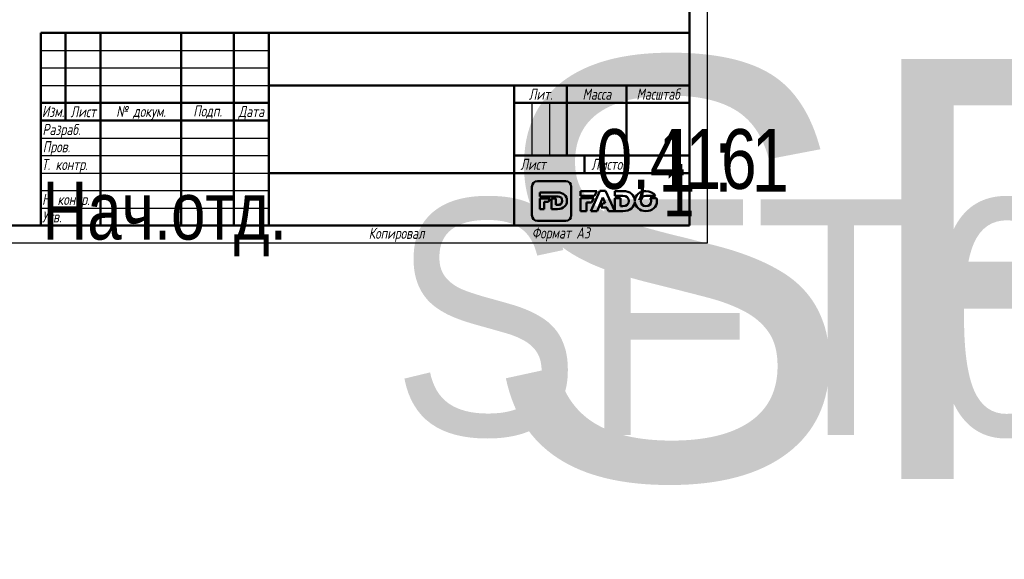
# Model space of a CAD drawing. Header units: millimetres. Extents: x -472 to 1482, y -90 to 369.
# Tile 6 of 10: x 224 to 505, y -90 to 64. Entities that reach past the tile are written whole.
import ezdxf
from ezdxf.enums import TextEntityAlignment as Align

# ---------------------------------------------------------------- set-up
doc = ezdxf.new("R2018")
doc.units = ezdxf.units.MM
for name, color, linetype, lineweight in [('Заголовок (ГОСТ)', 7, 'Continuous', 50), ('Кромка (ГОСТ)', 7, 'Continuous', 50), ('Эскизная геометрия (ГОСТ)', 7, 'Continuous', 50)]:
    doc.layers.add(name, color=color, linetype=linetype, lineweight=lineweight)
doc.styles.get("Standard").update_dxf_attribs({"font": 'GOST Common Italic.ttf'})
doc.styles.add('Альтернативный текст (ГОСТ)', font='txt', dxfattribs={"width": 0.8})

# ---------------------------------------------------------------- blocks, each defined once
blk = doc.blocks.new('Основные надписи ГОСТ - Форма 1')
at = {"layer": 'Заголовок (ГОСТ)'}
for p, q in [((0, 55), (185, 55)), ((0, 0), (0, 55)), ((0, 0), (0, 55)), ((7, 55), (7, 30)), ((17, 55), (17, 0)), ((40, 55), (40, 0)), ((55, 55), (55, 0)), ((65, 55), (65, 0)), ((185, 0), (185, 55)), ((65, 40), (185, 40)), ((135, 40), (135, 0)), ((150, 40), (150, 20)), ((167, 40), (167, 20)), ((0, 35), (65, 35)), ((135, 35), (185, 35)), ((0, 30), (65, 30)), ((135, 20), (185, 20)), ((155, 20), (155, 15)), ((65, 15), (185, 15)), ((185, 0), (0, 0))]:
    blk.add_line(p, q, dxfattribs=at)
at = {"layer": 'Заголовок (ГОСТ)', "linetype": 'Continuous', "lineweight": 25}
for p, q in [((0, 50), (65, 50)), ((0, 45), (65, 45)), ((0, 40), (65, 40)), ((140, 35), (140, 20)), ((145, 35), (145, 20)), ((0, 25), (65, 25)), ((0, 20), (65, 20)), ((0, 15), (65, 15)), ((0, 10), (65, 10)), ((0, 5), (65, 5))]:
    blk.add_line(p, q, dxfattribs=at)
at = {"layer": 'Заголовок (ГОСТ)', "char_height": 3.17, "style": 'Альтернативный текст (ГОСТ)'}
for s, insert, width, attachment_point in [('\\fGOST Common|b0|i1;\\H3.1700;Масштаб', (176.02, 37.53), 17.8316, 5), ('\\fGOST Common|b0|i1;\\H3.1700;Лит.', (142.52, 37.49), 14.9766, 5), ('\\fGOST Common|b0|i1;\\H3.1700;Масса', (158.55, 37.51), 16.9878, 5), ('\\fGOST Common|b0|i1;\\H3.1700;Изм.', (3.5, 32.56), 6.9635, 5), ('\\fGOST Common|b0|i1;\\H3.1700;Лист', (12.1, 32.5), 10.0029, 5), ('\\A0;\\fGOST Common|b0|i1;\\H3.1700;№ докум.', (28.58, 32.16), 22.9069, 5), ('\\fGOST Common|b0|i1;\\H3.1700;Подп.', (47.56, 32.45), 14.879, 5), ('\\fGOST Common|b0|i1;\\H3.1700;Дата', (60.02, 32.24), 9.9614, 5), ('\\fGOST Common|b0|i1;\\H3.1700;Разраб.', (0.47, 27), 16.9971, 4), ('\\fGOST Common|b0|i1;\\H3.1700;Пров.', (0.56, 22.08), 17.0192, 4), ('\\A0;\\fGOST Common|b0|i1;\\H3.1700;Т. контр.', (0.23, 17.01), 16.9554, 4), ('\\fGOST Common|b0|i1;\\H3.1700;Лист', (140.37, 17.5), 10.5071, 5), ('\\A1;', (150.6, 17.54), 8.8313, 5), ('\\fGOST Common|b0|i1;\\H3.1700;Листов', (162.21, 17.5), 14.3668, 5), ('\\fGOST Common|b0|i1;\\H3.1700;Н. контр.', (0.36, 7.05), 16.9999, 4), ('\\fGOST Common|b0|i1;\\H3.1700;Утв.', (0.34, 2.52), 17.0083, 4), ('\\fGOST Common|b0|i1;\\H3.1700;Копировал', (93.48, -0.59), 19.7871, 1)]:
    blk.add_mtext(s, dxfattribs=dict(at, insert=insert, width=width, attachment_point=attachment_point))
at = {"layer": 'Заголовок (ГОСТ)', "lineweight": 30, "flags": 104}
for tag, height, width, p in [('Изм1', 2.89, 0.7, (3.51, 52.52)), ('Лист1', 2.89, 0.7, (12.03, 52.52)), ('Докум1', 2.89, 0.7, (28.54, 52.48)), ('Изм2', 2.89, 0.7, (3.5, 47.52)), ('Лист2', 2.89, 0.7, (12.01, 47.5)), ('Докум2', 2.89, 0.7, (28.53, 47.5)), ('Изм3', 2.89, 0.7, (3.5, 42.5)), ('Лист3', 2.89, 0.7, (12.01, 42.51)), ('Докум3', 2.89, 0.7, (28.51, 42.48)), ('Изм4', 2.89, 0.7, (3.51, 37.5)), ('Лист4', 2.89, 0.7, (12, 37.53)), ('Докум4', 2.89, 0.7, (28.51, 37.52)), ('НАИМЕНОВАНИЕ', 5, 0.8, (100.03, 29.98)), ('Литера', 3.5, 0.8, (137.52, 27.25)), ('Литера2', 3.5, 0.8, (142.51, 27.22)), ('Литера3', 3.5, 0.8, (147.52, 27.21)), ('Масса', 3.5, 0.8, (158.47, 27.53)), ('Масштаб', 3.5, 0.8, (176, 27.6)), ('Тип_документа', 3.17, 0.8, (100.08, 17.56)), ('Листов', 3.17, 0.8, (177.46, 17.58)), ('Материал_Класс', 3.5, 0.9, (100, 7.5))]:
    blk.add_attdef(tag, text='', height=height, dxfattribs=dict(at, width=width)).set_placement(p, align=Align.MIDDLE_CENTER)
for tag, height, width, p in [('Подп1', 2.89, 0.7, (40.01, 52.51)), ('Дата1', 2, 0.7, (55.01, 52.51)), ('Подп2', 2.89, 0.7, (40.01, 47.5)), ('Дата2', 2, 0.7, (55.01, 47.49)), ('Подп3', 2.89, 0.7, (40.01, 42.51)), ('Дата3', 2, 0.7, (55.02, 42.52)), ('Подп4', 2.89, 0.7, (40.01, 37.51)), ('Дата4', 2, 0.7, (55.02, 37.51)), ('АВТОР', 3.17, 0.8, (17.41, 27.49)), ('Разработал_Подп.', 2.89, 0.7, (40.05, 27.51)), ('ДАТА_СОЗДАНИЯ', 2, 0.7, (55.01, 27.51)), ('ПРОВЕРИЛ', 3.17, 0.8, (17.41, 22.53)), ('Проверил_Подп.', 2.89, 0.7, (40.05, 22.52)), ('ДАТА_ПРОВЕРКИ', 2, 0.7, (55.02, 22.51)), ('ТЕХНОЛОГ', 3.17, 0.8, (17.33, 17.54)), ('Технолог_Подп.', 2.89, 0.7, (40.05, 17.51)), ('Технолог_Дата', 2, 0.7, (55.01, 17.5)), ('Должность_руководителя', 3.17, 0.8, (0.52, 12.51)), ('НАЧ._ОТДЕЛА', 3.17, 0.8, (17.46, 12.45)), ('Руководитель_Подп.', 2.89, 0.7, (40.01, 12.5)), ('Руководитель_Дата', 2, 0.7, (55.01, 12.51)), ('НОРМОКОНТРОЛЬ', 3.17, 0.8, (17.37, 7.48)), ('Нормоконтроль_Подп.', 2.89, 0.7, (40.05, 7.52)), ('ДАТА_НОРМОКОНТРОЛЯ', 2, 0.7, (55.02, 7.51)), ('УТВЕРДИЛ', 3.17, 0.8, (17.4, 2.51)), ('Утвердил_Подп.', 2.89, 0.7, (40.05, 2.51)), ('ДАТА_УТВЕРЖДЕНИЯ', 2, 0.7, (55.01, 2.5))]:
    blk.add_attdef(tag, text='', height=height, dxfattribs=dict(at, width=width)).set_placement(p, align=Align.MIDDLE_LEFT)
for tag, height, p in [('ОБОЗНАЧЕНИЕ', 5, (125.33, 47.56)), ('ОРГАНИЗАЦИЯ', 3.5, (160.02, 7.6))]:
    blk.add_attdef(tag, text='', height=height, dxfattribs=at).set_placement(p, align=Align.MIDDLE_CENTER)
at = {"layer": 'Заголовок (ГОСТ)', "lineweight": 30, "width": 0.9, "flags": 104}
for tag, p in [('Материал_Наим.', (133.71, 9.75)), ('Материал_ГОСТ', (134.04, 4.06))]:
    blk.add_attdef(tag, text='', height=3.5, dxfattribs=at).set_placement(p, align=Align.MIDDLE_RIGHT)
blk = doc.blocks.new('Рамки ГОСТ_ граница 297x420')
at = {"layer": 'Кромка (ГОСТ)', "lineweight": 25}
for p, q in [((420, 297), (420, 0)), ((420, 0), (0, 0))]:
    blk.add_line(p, q, dxfattribs=at)
at = {"layer": 'Кромка (ГОСТ)'}
for p, q in [((415, 5), (415, 292)), ((20, 5), (415, 5))]:
    blk.add_line(p, q, dxfattribs=at)
at = {"layer": 'Кромка (ГОСТ)', "insert": (370, 4.5), "char_height": 3.17, "attachment_point": 1, "style": 'Альтернативный текст (ГОСТ)'}
blk.add_mtext('\\A1;\\fGOST Common|b0|i1;\\H3.1700;Формат A3', dxfattribs=at)

msp = doc.modelspace()

# ---------------------------------------------------------------- linework, layer by layer
at = {"layer": 'Эскизная геометрия (ГОСТ)', "linetype": 'Continuous'}
for p, q in [((379.702, 17.688), (371.602, 17.688)), ((370.044, 16.115), (370.044, 7.945)), ((372.249, 14.47), (372.249, 13.321)), ((377.375, 14.47), (372.249, 14.47)), ((381.261, 7.945), (381.261, 16.115)), ((372.249, 13.321), (377.395, 13.321)), ((372.249, 12.784), (372.249, 9.741)), ((375.162, 12.784), (372.249, 12.784)), ((373.549, 9.741), (373.549, 11.756)), ((373.549, 11.756), (374.726, 11.756)), ((374.726, 11.756), (375.162, 12.784)), ((376.866, 12.784), (375.566, 12.784)), ((375.566, 12.784), (375.566, 9.741)), ((376.866, 10.903), (376.866, 12.784)), ((372.249, 9.741), (373.549, 9.741)), ((375.566, 9.741), (377.348, 9.741)), ((377.395, 10.903), (376.866, 10.903)), ((371.602, 6.373), (379.702, 6.373))]:
    msp.add_line(p, q, dxfattribs=at)
at = {"layer": 'Эскизная геометрия (ГОСТ)'}
for p, q in [((383.881, 14.884), (383.881, 13.489)), ((388.537, 14.884), (383.881, 14.884)), ((389.421, 14.926), (386.839, 9.145)), ((387.914, 13.489), (388.537, 14.884)), ((391.041, 14.926), (389.421, 14.926)), ((393.625, 9.145), (391.041, 14.926)), ((393.625, 14.883), (393.625, 13.489)), ((395.965, 14.883), (393.625, 14.883)), ((383.881, 13.489), (387.914, 13.489)), ((383.881, 12.87), (383.881, 9.144)), ((387.637, 12.87), (383.881, 12.87)), ((385.561, 9.144), (385.561, 11.559)), ((385.561, 11.559), (387.051, 11.559)), ((387.051, 11.559), (387.637, 12.87)), ((388.606, 9.145), (390.219, 13.039)), ((390.238, 11.407), (389.731, 10.169)), ((390.219, 13.039), (390.895, 11.407)), ((390.895, 11.407), (390.238, 11.407)), ((393.625, 13.489), (395.991, 13.489)), ((393.625, 12.87), (393.625, 9.146)), ((395.306, 12.87), (393.625, 12.87)), ((395.306, 10.555), (395.306, 12.87)), ((399.39, 12.123), (399.386, 12.123)), ((399.386, 11.93), (399.389, 11.93)), ((402.528, 13.502), (405.247, 13.502)), ((405.547, 12.865), (403.766, 12.865)), ((383.881, 9.144), (385.561, 9.144)), ((386.839, 9.145), (388.606, 9.145)), ((389.731, 10.169), (391.38, 10.169)), ((391.38, 10.169), (391.822, 9.145)), ((391.822, 9.145), (393.625, 9.145)), ((393.625, 9.146), (395.93, 9.146)), ((395.991, 10.555), (395.306, 10.555))]:
    msp.add_line(p, q, dxfattribs=at)
at = {"layer": 'Эскизная геометрия (ГОСТ)', "linetype": 'Continuous'}
for points in [[(371.602, 17.688), (370.743, 17.688), (370.044, 16.983), (370.044, 16.115)], [(381.261, 16.115), (381.261, 16.983), (380.562, 17.688), (379.702, 17.688)], [(380.021, 12.119), (380.021, 13.497), (379.05, 14.47), (377.375, 14.47)], [(377.348, 9.741), (379.036, 9.741), (380.021, 10.755), (380.021, 12.119)], [(377.395, 13.321), (378.172, 13.321), (378.688, 12.869), (378.688, 12.112)], [(378.688, 12.112), (378.688, 11.337), (378.172, 10.903), (377.395, 10.903)], [(370.044, 7.945), (370.044, 7.076), (370.743, 6.373), (371.602, 6.373)], [(379.702, 6.373), (380.562, 6.373), (381.261, 7.076), (381.261, 7.945)]]:
    msp.add_open_spline(points, degree=3, dxfattribs=at)
at = {"layer": 'Эскизная геометрия (ГОСТ)'}
for points in [[(399.386, 12.123), (399.34, 13.747), (398.091, 14.883), (395.965, 14.883)], [(402.543, 14.884), (400.784, 14.884), (399.453, 13.659), (399.39, 12.123)], [(405.247, 13.502), (404.714, 14.334), (403.729, 14.884), (402.543, 14.884)], [(395.93, 9.146), (398.07, 9.146), (399.336, 10.325), (399.386, 11.93)], [(395.991, 13.489), (396.995, 13.489), (397.664, 12.941), (397.664, 12.023)], [(397.664, 12.023), (397.664, 11.08), (396.995, 10.555), (395.991, 10.555)], [(399.389, 11.93), (399.432, 10.364), (400.754, 9.135), (402.528, 9.135)], [(401.05, 12.009), (401.05, 12.823), (401.642, 13.502), (402.528, 13.502)], [(402.543, 10.517), (401.659, 10.517), (401.05, 11.211), (401.05, 12.009)], [(402.528, 9.135), (404.33, 9.135), (405.683, 10.422), (405.683, 12.009)], [(404.029, 12.009), (404.029, 11.196), (403.437, 10.517), (402.543, 10.517)], [(403.766, 12.865), (403.935, 12.62), (404.029, 12.322), (404.029, 12.009)], [(405.683, 12.009), (405.683, 12.308), (405.636, 12.595), (405.547, 12.865)]]:
    msp.add_open_spline(points, degree=3, dxfattribs=at)

# ---------------------------------------------------------------- block references
msp.add_blockref('Рамки ГОСТ_ граница 297x420', (0, 0))
ref = msp.add_blockref('Основные надписи ГОСТ - Форма 1', (230, 5))
lines = msp.add_mtext('\\W0.8000;Нач.отд.', dxfattribs={"layer": 'Заголовок (ГОСТ)', "insert": (230.522, 17.514), "char_height": 16.47596, "attachment_point": 1})
ref.add_attrib('Должность_руководителя', '', (230.522, 17.514), dxfattribs={"flags": 104}).embed_mtext(lines)
lines = msp.add_mtext('\\W0.8000;', dxfattribs={"layer": 'Заголовок (ГОСТ)', "insert": (247.411, 32.488), "char_height": 22.5926, "attachment_point": 1})
ref.add_attrib('АВТОР', '', (247.411, 32.488), dxfattribs={"flags": 104}).embed_mtext(lines)
lines = msp.add_mtext('\\W0.8000;', dxfattribs={"layer": 'Заголовок (ГОСТ)', "insert": (247.408, 27.526), "char_height": 22.5517, "attachment_point": 1})
ref.add_attrib('ПРОВЕРИЛ', '', (247.408, 27.526), dxfattribs={"flags": 104}).embed_mtext(lines)
lines = msp.add_mtext('\\W0.8000;', dxfattribs={"layer": 'Заголовок (ГОСТ)', "insert": (247.334, 22.543), "char_height": 22.671, "attachment_point": 1})
ref.add_attrib('ТЕХНОЛОГ', '', (247.334, 22.543), dxfattribs={"flags": 104}).embed_mtext(lines)
lines = msp.add_mtext('\\W0.8000;', dxfattribs={"layer": 'Заголовок (ГОСТ)', "insert": (247.462, 17.446), "char_height": 22.555, "attachment_point": 1})
ref.add_attrib('НАЧ._ОТДЕЛА', '', (247.462, 17.446), dxfattribs={"flags": 104}).embed_mtext(lines)
lines = msp.add_mtext('\\W0.8000;', dxfattribs={"layer": 'Заголовок (ГОСТ)', "insert": (247.375, 12.481), "char_height": 22.669, "attachment_point": 1})
ref.add_attrib('НОРМОКОНТРОЛЬ', '', (247.375, 12.481), dxfattribs={"flags": 104}).embed_mtext(lines)
lines = msp.add_mtext('\\W0.8000;', dxfattribs={"layer": 'Заголовок (ГОСТ)', "insert": (247.401, 7.507), "char_height": 22.613, "attachment_point": 1})
ref.add_attrib('УТВЕРДИЛ', '', (247.401, 7.507), dxfattribs={"flags": 104}).embed_mtext(lines)
lines = msp.add_mtext('SFT04_NEW 32 ', dxfattribs={"layer": 'Заголовок (ГОСТ)', "insert": (355.326, 52.559), "char_height": 119.84296, "attachment_point": 1})
ref.add_attrib('ОБОЗНАЧЕНИЕ', '', (355.326, 52.559), dxfattribs={"flags": 104}).embed_mtext(lines)
lines = msp.add_mtext('\\W0.8000;', dxfattribs={"layer": 'Заголовок (ГОСТ)', "insert": (330.031, 34.975), "char_height": 69.6093, "attachment_point": 1})
ref.add_attrib('НАИМЕНОВАНИЕ', '', (330.031, 34.975), dxfattribs={"flags": 104}).embed_mtext(lines)
lines = msp.add_mtext('\\W0.8000;', dxfattribs={"layer": 'Заголовок (ГОСТ)', "insert": (330.078, 22.558), "char_height": 69.7033, "attachment_point": 1})
ref.add_attrib('Тип_документа', '', (330.078, 22.558), dxfattribs={"flags": 104}).embed_mtext(lines)
lines = msp.add_mtext('\\W0.9000;SFT04_NEW 32 29.05.2020', dxfattribs={"layer": 'Заголовок (ГОСТ)', "insert": (330, 12.5), "char_height": 67.25762, "attachment_point": 1})
ref.add_attrib('Материал_Класс', '', (330, 12.5), dxfattribs={"flags": 104}).embed_mtext(lines)
lines = msp.add_mtext('\\W0.9000;', dxfattribs={"layer": 'Заголовок (ГОСТ)', "insert": (363.707, 14.751), "char_height": 66.9754, "attachment_point": 1})
ref.add_attrib('Материал_Наим.', '', (363.707, 14.751), dxfattribs={"flags": 104}).embed_mtext(lines)
lines = msp.add_mtext('\\W0.9000;', dxfattribs={"layer": 'Заголовок (ГОСТ)', "insert": (364.04, 9.057), "char_height": 66.7532, "attachment_point": 1})
ref.add_attrib('Материал_ГОСТ', '', (364.04, 9.057), dxfattribs={"flags": 104}).embed_mtext(lines)
lines = msp.add_mtext('\\W0.8000;', dxfattribs={"layer": 'Заголовок (ГОСТ)', "insert": (367.52, 32.251), "char_height": 5.0288, "attachment_point": 1})
ref.add_attrib('Литера', '', (367.52, 32.251), dxfattribs={"flags": 104}).embed_mtext(lines)
lines = msp.add_mtext('\\W0.8000;', dxfattribs={"layer": 'Заголовок (ГОСТ)', "insert": (372.512, 32.221), "char_height": 5.0288, "attachment_point": 1})
ref.add_attrib('Литера2', '', (372.512, 32.221), dxfattribs={"flags": 104}).embed_mtext(lines)
lines = msp.add_mtext('\\W0.8000;', dxfattribs={"layer": 'Заголовок (ГОСТ)', "insert": (377.518, 32.211), "char_height": 5.017, "attachment_point": 1})
ref.add_attrib('Литера3', '', (377.518, 32.211), dxfattribs={"flags": 104}).embed_mtext(lines)
lines = msp.add_mtext('\\W0.8000;0,416', dxfattribs={"layer": 'Заголовок (ГОСТ)', "insert": (388.469, 32.533), "char_height": 17.04355, "attachment_point": 1})
ref.add_attrib('Масса', '', (388.469, 32.533), dxfattribs={"flags": 104}).embed_mtext(lines)
lines = msp.add_mtext('\\W0.8000;1 : 1', dxfattribs={"layer": 'Заголовок (ГОСТ)', "insert": (405.997, 32.603), "char_height": 17.94756, "attachment_point": 1})
ref.add_attrib('Масштаб', '', (405.997, 32.603), dxfattribs={"flags": 104}).embed_mtext(lines)
lines = msp.add_mtext('\\W0.8000;1', dxfattribs={"layer": 'Заголовок (ГОСТ)', "insert": (407.459, 22.579), "char_height": 14.9653, "attachment_point": 1})
ref.add_attrib('Листов', '', (407.459, 22.579), dxfattribs={"flags": 104}).embed_mtext(lines)
lines = msp.add_mtext('\\W0.7000;', dxfattribs={"layer": 'Заголовок (ГОСТ)', "insert": (285.012, 57.513), "char_height": 9.9845, "attachment_point": 1})
ref.add_attrib('Дата1', '', (285.012, 57.513), dxfattribs={"flags": 104}).embed_mtext(lines)
lines = msp.add_mtext('\\W0.7000;', dxfattribs={"layer": 'Заголовок (ГОСТ)', "insert": (285.012, 52.491), "char_height": 9.9845, "attachment_point": 1})
ref.add_attrib('Дата2', '', (285.012, 52.491), dxfattribs={"flags": 104}).embed_mtext(lines)
lines = msp.add_mtext('\\W0.7000;', dxfattribs={"layer": 'Заголовок (ГОСТ)', "insert": (285.023, 47.521), "char_height": 9.9712, "attachment_point": 1})
ref.add_attrib('Дата3', '', (285.023, 47.521), dxfattribs={"flags": 104}).embed_mtext(lines)
lines = msp.add_mtext('\\W0.7000;', dxfattribs={"layer": 'Заголовок (ГОСТ)', "insert": (285.023, 42.509), "char_height": 9.9886, "attachment_point": 1})
ref.add_attrib('Дата4', '', (285.023, 42.509), dxfattribs={"flags": 104}).embed_mtext(lines)
lines = msp.add_mtext('\\W0.7000;', dxfattribs={"layer": 'Заголовок (ГОСТ)', "insert": (285.009, 32.511), "char_height": 9.9804, "attachment_point": 1})
ref.add_attrib('ДАТА_СОЗДАНИЯ', '', (285.009, 32.511), dxfattribs={"flags": 104}).embed_mtext(lines)
lines = msp.add_mtext('\\W0.7000;', dxfattribs={"layer": 'Заголовок (ГОСТ)', "insert": (285.022, 27.51), "char_height": 9.9577, "attachment_point": 1})
ref.add_attrib('ДАТА_ПРОВЕРКИ', '', (285.022, 27.51), dxfattribs={"flags": 104}).embed_mtext(lines)
lines = msp.add_mtext('\\W0.7000;', dxfattribs={"layer": 'Заголовок (ГОСТ)', "insert": (285.015, 22.503), "char_height": 9.9863, "attachment_point": 1})
ref.add_attrib('Технолог_Дата', '', (285.015, 22.503), dxfattribs={"flags": 104}).embed_mtext(lines)
lines = msp.add_mtext('\\W0.7000;', dxfattribs={"layer": 'Заголовок (ГОСТ)', "insert": (285.01, 17.509), "char_height": 9.9902, "attachment_point": 1})
ref.add_attrib('Руководитель_Дата', '', (285.01, 17.509), dxfattribs={"flags": 104}).embed_mtext(lines)
lines = msp.add_mtext('\\W0.7000;', dxfattribs={"layer": 'Заголовок (ГОСТ)', "insert": (285.024, 12.511), "char_height": 9.9825, "attachment_point": 1})
ref.add_attrib('ДАТА_НОРМОКОНТРОЛЯ', '', (285.024, 12.511), dxfattribs={"flags": 104}).embed_mtext(lines)
lines = msp.add_mtext('\\W0.7000;', dxfattribs={"layer": 'Заголовок (ГОСТ)', "insert": (285.009, 7.498), "char_height": 9.9968, "attachment_point": 1})
ref.add_attrib('ДАТА_УТВЕРЖДЕНИЯ', '', (285.009, 7.498), dxfattribs={"flags": 104}).embed_mtext(lines)
lines = msp.add_mtext('\\W0.7000;', dxfattribs={"layer": 'Заголовок (ГОСТ)', "insert": (270.014, 57.512), "char_height": 14.92, "attachment_point": 1})
ref.add_attrib('Подп1', '', (270.014, 57.512), dxfattribs={"flags": 104}).embed_mtext(lines)
lines = msp.add_mtext('\\W0.7000;', dxfattribs={"layer": 'Заголовок (ГОСТ)', "insert": (270.014, 52.503), "char_height": 14.9856, "attachment_point": 1})
ref.add_attrib('Подп2', '', (270.014, 52.503), dxfattribs={"flags": 104}).embed_mtext(lines)
lines = msp.add_mtext('\\W0.7000;', dxfattribs={"layer": 'Заголовок (ГОСТ)', "insert": (270.014, 47.515), "char_height": 14.9856, "attachment_point": 1})
ref.add_attrib('Подп3', '', (270.014, 47.515), dxfattribs={"flags": 104}).embed_mtext(lines)
lines = msp.add_mtext('\\W0.7000;', dxfattribs={"layer": 'Заголовок (ГОСТ)', "insert": (270.014, 42.506), "char_height": 14.9659, "attachment_point": 1})
ref.add_attrib('Подп4', '', (270.014, 42.506), dxfattribs={"flags": 104}).embed_mtext(lines)
lines = msp.add_mtext('\\W0.7000;', dxfattribs={"layer": 'Заголовок (ГОСТ)', "insert": (270.045, 32.514), "char_height": 14.9596, "attachment_point": 1})
ref.add_attrib('Разработал_Подп.', '', (270.045, 32.514), dxfattribs={"flags": 104}).embed_mtext(lines)
lines = msp.add_mtext('\\W0.7000;', dxfattribs={"layer": 'Заголовок (ГОСТ)', "insert": (270.045, 27.525), "char_height": 14.9397, "attachment_point": 1})
ref.add_attrib('Проверил_Подп.', '', (270.045, 27.525), dxfattribs={"flags": 104}).embed_mtext(lines)
lines = msp.add_mtext('\\W0.7000;', dxfattribs={"layer": 'Заголовок (ГОСТ)', "insert": (270.045, 22.515), "char_height": 14.9397, "attachment_point": 1})
ref.add_attrib('Технолог_Подп.', '', (270.045, 22.515), dxfattribs={"flags": 104}).embed_mtext(lines)
lines = msp.add_mtext('\\W0.7000;', dxfattribs={"layer": 'Заголовок (ГОСТ)', "insert": (270.005, 17.505), "char_height": 14.9795, "attachment_point": 1})
ref.add_attrib('Руководитель_Подп.', '', (270.005, 17.505), dxfattribs={"flags": 104}).embed_mtext(lines)
lines = msp.add_mtext('\\W0.7000;', dxfattribs={"layer": 'Заголовок (ГОСТ)', "insert": (270.045, 12.515), "char_height": 14.9397, "attachment_point": 1})
ref.add_attrib('Нормоконтроль_Подп.', '', (270.045, 12.515), dxfattribs={"flags": 104}).embed_mtext(lines)
lines = msp.add_mtext('\\W0.7000;', dxfattribs={"layer": 'Заголовок (ГОСТ)', "insert": (270.045, 7.505), "char_height": 14.9596, "attachment_point": 1})
ref.add_attrib('Утвердил_Подп.', '', (270.045, 7.505), dxfattribs={"flags": 104}).embed_mtext(lines)
lines = msp.add_mtext('\\W0.7000;', dxfattribs={"layer": 'Заголовок (ГОСТ)', "insert": (258.542, 57.483), "char_height": 22.947, "attachment_point": 1})
ref.add_attrib('Докум1', '', (258.542, 57.483), dxfattribs={"flags": 104}).embed_mtext(lines)
lines = msp.add_mtext('\\W0.7000;', dxfattribs={"layer": 'Заголовок (ГОСТ)', "insert": (258.526, 52.497), "char_height": 22.9782, "attachment_point": 1})
ref.add_attrib('Докум2', '', (258.526, 52.497), dxfattribs={"flags": 104}).embed_mtext(lines)
lines = msp.add_mtext('\\W0.7000;', dxfattribs={"layer": 'Заголовок (ГОСТ)', "insert": (258.51, 47.479), "char_height": 22.947, "attachment_point": 1})
ref.add_attrib('Докум3', '', (258.51, 47.479), dxfattribs={"flags": 104}).embed_mtext(lines)
lines = msp.add_mtext('\\W0.7000;', dxfattribs={"layer": 'Заголовок (ГОСТ)', "insert": (258.515, 42.52), "char_height": 22.9741, "attachment_point": 1})
ref.add_attrib('Докум4', '', (258.515, 42.52), dxfattribs={"flags": 104}).embed_mtext(lines)
lines = msp.add_mtext('\\W0.7000;', dxfattribs={"layer": 'Заголовок (ГОСТ)', "insert": (242.031, 57.516), "char_height": 9.9931, "attachment_point": 1})
ref.add_attrib('Лист1', '', (242.031, 57.516), dxfattribs={"flags": 104}).embed_mtext(lines)
lines = msp.add_mtext('\\W0.7000;', dxfattribs={"layer": 'Заголовок (ГОСТ)', "insert": (242.012, 52.504), "char_height": 9.9781, "attachment_point": 1})
ref.add_attrib('Лист2', '', (242.012, 52.504), dxfattribs={"flags": 104}).embed_mtext(lines)
lines = msp.add_mtext('\\W0.7000;', dxfattribs={"layer": 'Заголовок (ГОСТ)', "insert": (242.012, 47.508), "char_height": 9.9781, "attachment_point": 1})
ref.add_attrib('Лист3', '', (242.012, 47.508), dxfattribs={"flags": 104}).embed_mtext(lines)
lines = msp.add_mtext('\\W0.7000;', dxfattribs={"layer": 'Заголовок (ГОСТ)', "insert": (242.004, 42.526), "char_height": 9.9936, "attachment_point": 1})
ref.add_attrib('Лист4', '', (242.004, 42.526), dxfattribs={"flags": 104}).embed_mtext(lines)
lines = msp.add_mtext('\\W0.7000;', dxfattribs={"layer": 'Заголовок (ГОСТ)', "insert": (233.513, 57.516), "char_height": 7.004, "attachment_point": 1})
ref.add_attrib('Изм1', '', (233.513, 57.516), dxfattribs={"flags": 104}).embed_mtext(lines)
lines = msp.add_mtext('\\W0.7000;', dxfattribs={"layer": 'Заголовок (ГОСТ)', "insert": (233.504, 52.521), "char_height": 6.9877, "attachment_point": 1})
ref.add_attrib('Изм2', '', (233.504, 52.521), dxfattribs={"flags": 104}).embed_mtext(lines)
lines = msp.add_mtext('\\W0.7000;', dxfattribs={"layer": 'Заголовок (ГОСТ)', "insert": (233.504, 47.5), "char_height": 7.0203, "attachment_point": 1})
ref.add_attrib('Изм3', '', (233.504, 47.5), dxfattribs={"flags": 104}).embed_mtext(lines)
lines = msp.add_mtext('\\W0.7000;', dxfattribs={"layer": 'Заголовок (ГОСТ)', "insert": (233.513, 42.504), "char_height": 7.004, "attachment_point": 1})
ref.add_attrib('Изм4', '', (233.513, 42.504), dxfattribs={"flags": 104}).embed_mtext(lines)

doc.saveas('drawing.dxf')
